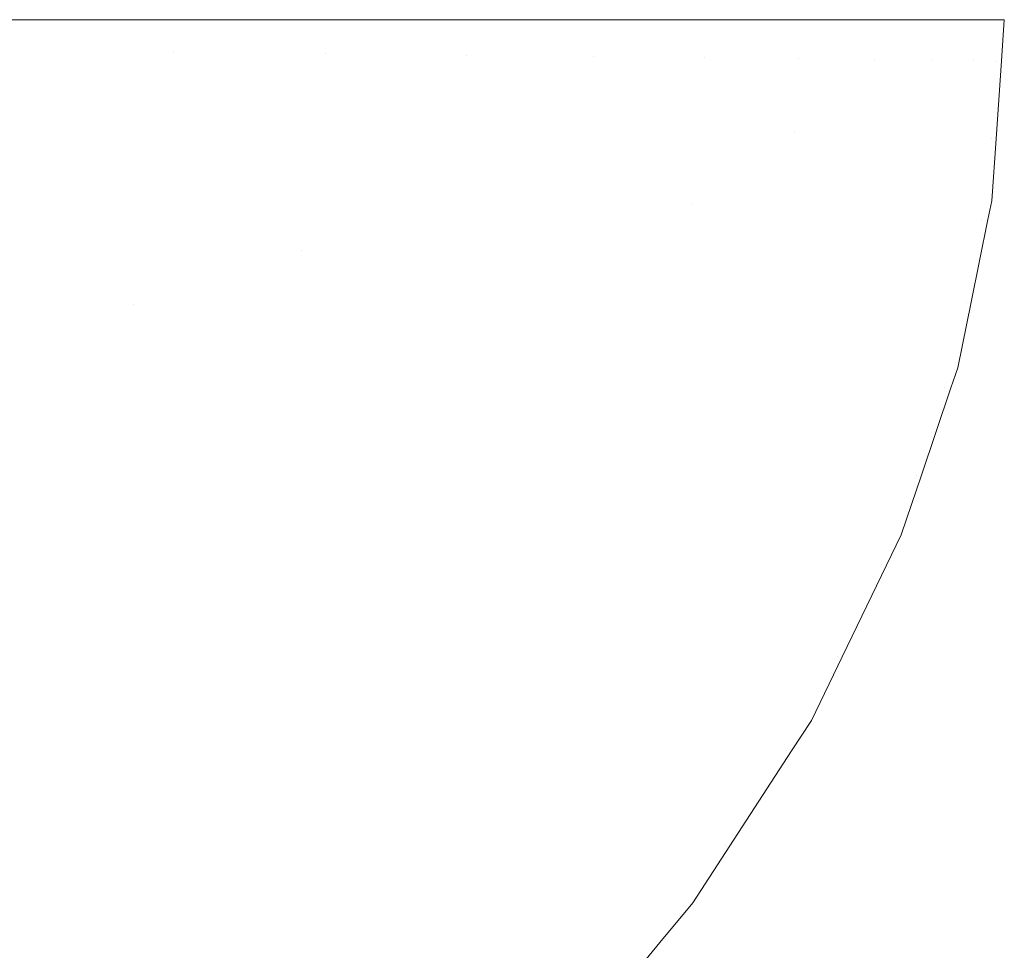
# Model space of a CAD drawing. Header units: centimetres. Extents: x -14.1 to 15.2, y 5.2 to 5.4.
# Tile 12 of 12: x 15.1277 to 15.2177, y 5.3151 to 5.4001. Entities that reach past the tile are written whole.
import ezdxf

# ---------------------------------------------------------------- set-up
doc = ezdxf.new("R2010")
doc.units = ezdxf.units.CM
doc.header["$LTSCALE"] = 2.54
doc.layers.add('Lucido design-1', color=7, linetype='Continuous')

# ---------------------------------------------------------------- blocks, each defined once
blk = doc.blocks.new('Gruppo-1')
at = {"color": 7, "linetype": 'Continuous', "lineweight": 9}
for points, invisible_edges in [([(15.141787, 5.39716, -2680.73249), (15.12706, 5.397327, -2680.727361), (15.127037, 5.400089, -2680.727555)], 11), ([(15.127037, 5.400089, -2680.727555), (15.141793, 5.400089, -2680.732607), (15.141787, 5.39716, -2680.73249)], 10), ([(15.141787, 5.39716, -2716.83249), (15.12706, 5.397327, -2716.827361), (15.127037, 5.400089, -2716.827555)], 11), ([(15.127037, 5.400089, -2716.827555), (15.141793, 5.400089, -2716.832607), (15.141787, 5.39716, -2716.83249)], 10), ([(15.155705, 5.397003, -2680.738554), (15.141787, 5.39716, -2680.73249), (15.144215, 5.400089, -2680.733436)], 11), ([(15.141787, 5.39716, -2680.73249), (15.141793, 5.400089, -2680.732607), (15.144215, 5.400089, -2680.733436)], 9), ([(15.155705, 5.397003, -2716.838554), (15.141787, 5.39716, -2716.83249), (15.144215, 5.400089, -2716.833436)], 11), ([(15.141787, 5.39716, -2716.83249), (15.141793, 5.400089, -2716.832607), (15.144215, 5.400089, -2716.833436)], 9), ([(15.144215, 5.400089, -2680.733436), (15.155627, 5.400089, -2680.738823), (15.155705, 5.397003, -2680.738554)], 10), ([(15.144215, 5.400089, -2716.833436), (15.155627, 5.400089, -2716.838823), (15.155705, 5.397003, -2716.838554)], 10), ([(15.155705, 5.397003, -2680.738554), (15.155627, 5.400089, -2680.738823), (15.163398, 5.400089, -2680.742492)], 9), ([(15.155705, 5.397003, -2716.838554), (15.155627, 5.400089, -2716.838823), (15.163398, 5.400089, -2716.842492)], 9), ([(15.163398, 5.400089, -2680.742492), (15.168572, 5.396858, -2680.745478), (15.155705, 5.397003, -2680.738554)], 11), ([(15.163398, 5.400089, -2716.842492), (15.168572, 5.396858, -2716.845478), (15.155705, 5.397003, -2716.838554)], 11), ([(15.163398, 5.400089, -2680.742492), (15.16849, 5.400089, -2680.745689), (15.168572, 5.396858, -2680.745478)], 10), ([(15.163398, 5.400089, -2716.842492), (15.16849, 5.400089, -2716.845689), (15.168572, 5.396858, -2716.845478)], 10), ([(15.168572, 5.396858, -2680.745478), (15.16849, 5.400089, -2680.745689), (15.179207, 5.400089, -2680.752418)], 9), ([(15.168572, 5.396858, -2716.845478), (15.16849, 5.400089, -2716.845689), (15.179207, 5.400089, -2716.852418)], 9), ([(15.179207, 5.400089, -2680.752418), (15.180171, 5.396727, -2680.753159), (15.168572, 5.396858, -2680.745478)], 11), ([(15.179207, 5.400089, -2716.852418), (15.180171, 5.396727, -2716.853159), (15.168572, 5.396858, -2716.845478)], 11), ([(15.179207, 5.400089, -2680.752418), (15.180174, 5.400089, -2680.75322), (15.180171, 5.396727, -2680.753159)], 10), ([(15.179207, 5.400089, -2716.852418), (15.180174, 5.400089, -2716.85322), (15.180171, 5.396727, -2716.853159)], 10), ([(15.19033, 5.396612, -2680.761468), (15.180171, 5.396727, -2680.753159), (15.180174, 5.400089, -2680.75322)], 11), ([(15.19033, 5.396612, -2716.861468), (15.180171, 5.396727, -2716.853159), (15.180174, 5.400089, -2716.85322)], 11), ([(15.180174, 5.400089, -2680.75322), (15.190276, 5.400089, -2680.761599), (15.19033, 5.396612, -2680.761468)], 10), ([(15.180174, 5.400089, -2716.85322), (15.190276, 5.400089, -2716.861599), (15.19033, 5.396612, -2716.861468)], 10), ([(15.19033, 5.396612, -2680.761468), (15.190276, 5.400089, -2680.761599), (15.19245, 5.400089, -2680.763402)], 9), ([(15.19033, 5.396612, -2716.861468), (15.190276, 5.400089, -2716.861599), (15.19245, 5.400089, -2716.863402)], 9), ([(15.198921, 5.396515, -2680.77026), (15.19033, 5.396612, -2680.761468), (15.19245, 5.400089, -2680.763402)], 11), ([(15.198921, 5.396515, -2716.87026), (15.19033, 5.396612, -2716.861468), (15.19245, 5.400089, -2716.863402)], 11), ([(15.19245, 5.400089, -2680.763402), (15.198768, 5.400089, -2680.770448), (15.198921, 5.396515, -2680.77026)], 10), ([(15.19245, 5.400089, -2716.863402), (15.198768, 5.400089, -2716.870448), (15.198921, 5.396515, -2716.87026)], 10), ([(15.198921, 5.396515, -2680.77026), (15.198768, 5.400089, -2680.770448), (15.202669, 5.400089, -2680.774798)], 9), ([(15.198921, 5.396515, -2716.87026), (15.198768, 5.400089, -2716.870448), (15.202669, 5.400089, -2716.874798)], 9), ([(15.202669, 5.400089, -2680.774798), (15.205873, 5.396436, -2680.77938), (15.198921, 5.396515, -2680.77026)], 11), ([(15.202669, 5.400089, -2716.874798), (15.205873, 5.396436, -2716.87938), (15.198921, 5.396515, -2716.87026)], 11), ([(15.202669, 5.400089, -2680.774798), (15.205702, 5.400089, -2680.779527), (15.205873, 5.396436, -2680.77938)], 10), ([(15.202669, 5.400089, -2716.874798), (15.205702, 5.400089, -2716.879527), (15.205873, 5.396436, -2716.87938)], 10), ([(15.205873, 5.396436, -2680.77938), (15.205702, 5.400089, -2680.779527), (15.209994, 5.400089, -2680.78622)], 9), ([(15.205873, 5.396436, -2716.87938), (15.205702, 5.400089, -2716.879527), (15.209994, 5.400089, -2716.88622)], 9), ([(15.209994, 5.400089, -2680.78622), (15.211169, 5.396377, -2680.788673), (15.205873, 5.396436, -2680.77938)], 11), ([(15.209994, 5.400089, -2716.88622), (15.211169, 5.396377, -2716.888673), (15.205873, 5.396436, -2716.87938)], 11), ([(15.209994, 5.400089, -2680.78622), (15.211053, 5.400089, -2680.788747), (15.211169, 5.396377, -2680.788673)], 10), ([(15.209994, 5.400089, -2716.88622), (15.211053, 5.400089, -2716.888747), (15.211169, 5.396377, -2716.888673)], 10), ([(15.211169, 5.396377, -2680.788673), (15.211053, 5.400089, -2680.788747), (15.214814, 5.400089, -2680.797723)], 9), ([(15.211169, 5.396377, -2716.888673), (15.211053, 5.400089, -2716.888747), (15.214814, 5.400089, -2716.897723)], 9), ([(15.214814, 5.400089, -2680.797723), (15.214838, 5.396335, -2680.797993), (15.211169, 5.396377, -2680.788673)], 11), ([(15.214814, 5.400089, -2716.897723), (15.214838, 5.396335, -2716.897993), (15.211169, 5.396377, -2716.888673)], 11), ([(15.214814, 5.400089, -2680.797723), (15.214873, 5.400089, -2680.797998), (15.214838, 5.396335, -2680.797993)], 10), ([(15.214814, 5.400089, -2716.897723), (15.214873, 5.400089, -2716.897998), (15.214838, 5.396335, -2716.897993)], 10), ([(15.216957, 5.396311, -2680.807204), (15.214838, 5.396335, -2680.797993), (15.214873, 5.400089, -2680.797998)], 11), ([(15.216957, 5.396311, -2716.907204), (15.214838, 5.396335, -2716.897993), (15.214873, 5.400089, -2716.897998)], 11), ([(15.214873, 5.400089, -2680.797998), (15.216872, 5.400089, -2680.807235), (15.216957, 5.396311, -2680.807204)], 10), ([(15.214873, 5.400089, -2716.897998), (15.216872, 5.400089, -2716.907235), (15.216957, 5.396311, -2716.907204)], 10), ([(15.216957, 5.396311, -2680.807204), (15.216872, 5.400089, -2680.807235), (15.217271, 5.400089, -2680.80908)], 9), ([(15.216957, 5.396311, -2716.907204), (15.216872, 5.400089, -2716.907235), (15.217271, 5.400089, -2716.90908)], 9), ([(15.217433, 5.396318, -2680.816189), (15.216957, 5.396311, -2680.807204), (15.217271, 5.400089, -2680.80908)], 11), ([(15.217433, 5.396318, -2716.916189), (15.216957, 5.396311, -2716.907204), (15.217271, 5.400089, -2716.90908)], 11), ([(15.217271, 5.400089, -2680.80908), (15.217695, 5.400089, -2680.816189), (15.217433, 5.396318, -2680.816189)], 8), ([(15.217271, 5.400089, -2716.90908), (15.217695, 5.400089, -2716.916189), (15.217433, 5.396318, -2716.916189)], 8), ([(15.12706, 5.397327, -2680.727361), (15.141787, 5.39716, -2680.73249), (15.14075, 5.385961, -2680.73249), (15.126082, 5.386764, -2680.727361)], 15), ([(15.12706, 5.397327, -2716.827361), (15.141787, 5.39716, -2716.83249), (15.14075, 5.385961, -2716.83249), (15.126082, 5.386764, -2716.827361)], 15), ([(15.154613, 5.385202, -2680.738554), (15.14075, 5.385961, -2680.73249), (15.141787, 5.39716, -2680.73249), (15.155705, 5.397003, -2680.738554)], 15), ([(15.154613, 5.385202, -2716.838554), (15.14075, 5.385961, -2716.83249), (15.141787, 5.39716, -2716.83249), (15.155705, 5.397003, -2716.838554)], 15), ([(15.155705, 5.397003, -2680.738554), (15.168572, 5.396858, -2680.745478), (15.167428, 5.384501, -2680.745478), (15.154613, 5.385202, -2680.738554)], 15), ([(15.155705, 5.397003, -2716.838554), (15.168572, 5.396858, -2716.845478), (15.167428, 5.384501, -2716.845478), (15.154613, 5.385202, -2716.838554)], 15), ([(15.180171, 5.396727, -2680.753159), (15.178981, 5.383868, -2680.753159), (15.167428, 5.384501, -2680.745478), (15.168572, 5.396858, -2680.745478)], 15), ([(15.180171, 5.396727, -2716.853159), (15.178981, 5.383868, -2716.853159), (15.167428, 5.384501, -2716.845478), (15.168572, 5.396858, -2716.845478)], 15), ([(15.19033, 5.396612, -2680.761468), (15.189099, 5.383315, -2680.761468), (15.178981, 5.383868, -2680.753159), (15.180171, 5.396727, -2680.753159)], 15), ([(15.19033, 5.396612, -2716.861468), (15.189099, 5.383315, -2716.861468), (15.178981, 5.383868, -2716.853159), (15.180171, 5.396727, -2716.853159)], 15), ([(15.189099, 5.383315, -2680.761468), (15.19033, 5.396612, -2680.761468), (15.198507, 5.389791, -2680.77026)], 11), ([(15.189099, 5.383315, -2716.861468), (15.19033, 5.396612, -2716.861468), (15.198507, 5.389791, -2716.87026)], 11), ([(15.19033, 5.396612, -2680.761468), (15.198921, 5.396515, -2680.77026), (15.198507, 5.389791, -2680.77026)], 11), ([(15.19033, 5.396612, -2716.861468), (15.198921, 5.396515, -2716.87026), (15.198507, 5.389791, -2716.87026)], 11), ([(15.198507, 5.389791, -2680.77026), (15.198921, 5.396515, -2680.77026), (15.205873, 5.396436, -2680.77938), (15.20545, 5.389565, -2680.77938)], 15), ([(15.198507, 5.389791, -2716.87026), (15.198921, 5.396515, -2716.87026), (15.205873, 5.396436, -2716.87938), (15.20545, 5.389565, -2716.87938)], 15), ([(15.20545, 5.389565, -2680.77938), (15.205873, 5.396436, -2680.77938), (15.211169, 5.396377, -2680.788673), (15.210738, 5.389392, -2680.788673)], 15), ([(15.20545, 5.389565, -2716.87938), (15.205873, 5.396436, -2716.87938), (15.211169, 5.396377, -2716.888673), (15.210738, 5.389392, -2716.888673)], 15), ([(15.210738, 5.389392, -2680.788673), (15.211169, 5.396377, -2680.788673), (15.214838, 5.396335, -2680.797993), (15.214403, 5.389273, -2680.797993)], 15), ([(15.210738, 5.389392, -2716.888673), (15.211169, 5.396377, -2716.888673), (15.214838, 5.396335, -2716.897993), (15.214403, 5.389273, -2716.897993)], 15), ([(15.214403, 5.389273, -2680.797993), (15.214838, 5.396335, -2680.797993), (15.216957, 5.396311, -2680.807204), (15.216519, 5.389204, -2680.807204)], 15), ([(15.214403, 5.389273, -2716.897993), (15.214838, 5.396335, -2716.897993), (15.216957, 5.396311, -2716.907204), (15.216519, 5.389204, -2716.907204)], 15), ([(15.21694, 5.3892, -2680.816189), (15.216519, 5.389204, -2680.807204), (15.216957, 5.396311, -2680.807204)], 11), ([(15.21694, 5.3892, -2716.916189), (15.216519, 5.389204, -2716.907204), (15.216957, 5.396311, -2716.907204)], 11), ([(15.216957, 5.396311, -2680.807204), (15.217433, 5.396318, -2680.816189), (15.21694, 5.3892, -2680.816189)], 9), ([(15.216957, 5.396311, -2716.907204), (15.217433, 5.396318, -2716.916189), (15.21694, 5.3892, -2716.916189)], 9), ([(15.198507, 5.389791, -2680.77026), (15.197656, 5.382846, -2680.77026), (15.189099, 5.383315, -2680.761468)], 11), ([(15.198507, 5.389791, -2716.87026), (15.197656, 5.382846, -2716.87026), (15.189099, 5.383315, -2716.861468)], 11), ([(15.20545, 5.389565, -2680.77938), (15.204581, 5.382467, -2680.77938), (15.197656, 5.382846, -2680.77026), (15.198507, 5.389791, -2680.77026)], 15), ([(15.20545, 5.389565, -2716.87938), (15.204581, 5.382467, -2716.87938), (15.197656, 5.382846, -2716.87026), (15.198507, 5.389791, -2716.87026)], 15), ([(15.210738, 5.389392, -2680.788673), (15.209855, 5.382179, -2680.788673), (15.204581, 5.382467, -2680.77938), (15.20545, 5.389565, -2680.77938)], 15), ([(15.210738, 5.389392, -2716.888673), (15.209855, 5.382179, -2716.888673), (15.204581, 5.382467, -2716.87938), (15.20545, 5.389565, -2716.87938)], 15), ([(15.214403, 5.389273, -2680.797993), (15.21351, 5.381979, -2680.797993), (15.209855, 5.382179, -2680.788673), (15.210738, 5.389392, -2680.788673)], 15), ([(15.214403, 5.389273, -2716.897993), (15.21351, 5.381979, -2716.897993), (15.209855, 5.382179, -2716.888673), (15.210738, 5.389392, -2716.888673)], 15), ([(15.216519, 5.389204, -2680.807204), (15.21562, 5.381863, -2680.807204), (15.21351, 5.381979, -2680.797993), (15.214403, 5.389273, -2680.797993)], 15), ([(15.216519, 5.389204, -2716.907204), (15.21562, 5.381863, -2716.907204), (15.21351, 5.381979, -2716.897993), (15.214403, 5.389273, -2716.897993)], 15), ([(15.216548, 5.383559, -2680.816189), (15.21562, 5.381863, -2680.807204), (15.216519, 5.389204, -2680.807204)], 11), ([(15.216548, 5.383559, -2716.916189), (15.21562, 5.381863, -2716.907204), (15.216519, 5.389204, -2716.907204)], 11), ([(15.216519, 5.389204, -2680.807204), (15.21694, 5.3892, -2680.816189), (15.216548, 5.383559, -2680.816189)], 9), ([(15.216519, 5.389204, -2716.907204), (15.21694, 5.3892, -2716.916189), (15.216548, 5.383559, -2716.916189)], 9), ([(15.126082, 5.386764, -2680.727361), (15.14075, 5.385961, -2680.73249), (15.138136, 5.374052, -2680.73249), (15.123617, 5.375531, -2680.727361)], 15), ([(15.126082, 5.386764, -2716.827361), (15.14075, 5.385961, -2716.83249), (15.138136, 5.374052, -2716.83249), (15.123617, 5.375531, -2716.827361)], 15), ([(15.138136, 5.374052, -2680.73249), (15.14075, 5.385961, -2680.73249), (15.153463, 5.379019, -2680.738554)], 11), ([(15.138136, 5.374052, -2716.83249), (15.14075, 5.385961, -2716.83249), (15.153463, 5.379019, -2716.838554)], 11), ([(15.14075, 5.385961, -2680.73249), (15.154613, 5.385202, -2680.738554), (15.153463, 5.379019, -2680.738554)], 11), ([(15.14075, 5.385961, -2716.83249), (15.154613, 5.385202, -2716.838554), (15.153463, 5.379019, -2716.838554)], 11), ([(15.153463, 5.379019, -2680.738554), (15.154613, 5.385202, -2680.738554), (15.167428, 5.384501, -2680.745478), (15.166224, 5.378026, -2680.745478)], 15), ([(15.153463, 5.379019, -2716.838554), (15.154613, 5.385202, -2716.838554), (15.167428, 5.384501, -2716.845478), (15.166224, 5.378026, -2716.845478)], 15), ([(15.166224, 5.378026, -2680.745478), (15.167428, 5.384501, -2680.745478), (15.178981, 5.383868, -2680.753159), (15.177729, 5.377131, -2680.753159)], 15), ([(15.166224, 5.378026, -2716.845478), (15.167428, 5.384501, -2716.845478), (15.178981, 5.383868, -2716.853159), (15.177729, 5.377131, -2716.853159)], 15), ([(15.177729, 5.377131, -2680.753159), (15.178981, 5.383868, -2680.753159), (15.189099, 5.383315, -2680.761468), (15.187803, 5.376347, -2680.761468)], 15), ([(15.177729, 5.377131, -2716.853159), (15.178981, 5.383868, -2716.853159), (15.189099, 5.383315, -2716.861468), (15.187803, 5.376347, -2716.861468)], 15), ([(15.216548, 5.383559, -2680.816189), (15.216199, 5.381846, -2680.816189), (15.21562, 5.381863, -2680.807204)], 10), ([(15.216548, 5.383559, -2716.916189), (15.216199, 5.381846, -2716.916189), (15.21562, 5.381863, -2716.907204)], 10), ([(15.187803, 5.376347, -2680.761468), (15.189099, 5.383315, -2680.761468), (15.197656, 5.382846, -2680.77026), (15.196324, 5.375685, -2680.77026)], 15), ([(15.187803, 5.376347, -2716.861468), (15.189099, 5.383315, -2716.861468), (15.197656, 5.382846, -2716.87026), (15.196324, 5.375685, -2716.87026)], 15), ([(15.196324, 5.375685, -2680.77026), (15.197656, 5.382846, -2680.77026), (15.204581, 5.382467, -2680.77938), (15.20322, 5.375148, -2680.77938)], 15), ([(15.196324, 5.375685, -2716.87026), (15.197656, 5.382846, -2716.87026), (15.204581, 5.382467, -2716.87938), (15.20322, 5.375148, -2716.87938)], 15), ([(15.20322, 5.375148, -2680.77938), (15.204581, 5.382467, -2680.77938), (15.209855, 5.382179, -2680.788673), (15.208471, 5.37474, -2680.788673)], 15), ([(15.20322, 5.375148, -2716.87938), (15.204581, 5.382467, -2716.87938), (15.209855, 5.382179, -2716.888673), (15.208471, 5.37474, -2716.888673)], 15), ([(15.208471, 5.37474, -2680.788673), (15.209855, 5.382179, -2680.788673), (15.21351, 5.381979, -2680.797993), (15.212111, 5.374457, -2680.797993)], 15), ([(15.208471, 5.37474, -2716.888673), (15.209855, 5.382179, -2716.888673), (15.21351, 5.381979, -2716.897993), (15.212111, 5.374457, -2716.897993)], 15), ([(15.212111, 5.374457, -2680.797993), (15.21351, 5.381979, -2680.797993), (15.21562, 5.381863, -2680.807204), (15.214213, 5.374293, -2680.807204)], 15), ([(15.212111, 5.374457, -2716.897993), (15.21351, 5.381979, -2716.897993), (15.21562, 5.381863, -2716.907204), (15.214213, 5.374293, -2716.907204)], 15), ([(15.214657, 5.374287, -2680.816189), (15.214213, 5.374293, -2680.807204), (15.21562, 5.381863, -2680.807204)], 11), ([(15.214657, 5.374287, -2716.916189), (15.214213, 5.374293, -2716.907204), (15.21562, 5.381863, -2716.907204)], 11), ([(15.21562, 5.381863, -2680.807204), (15.216199, 5.381846, -2680.816189), (15.214657, 5.374287, -2680.816189)], 9), ([(15.21562, 5.381863, -2716.907204), (15.216199, 5.381846, -2716.916189), (15.214657, 5.374287, -2716.916189)], 9), ([(15.153463, 5.379019, -2680.738554), (15.151859, 5.372654, -2680.738554), (15.138136, 5.374052, -2680.73249)], 11), ([(15.153463, 5.379019, -2716.838554), (15.151859, 5.372654, -2716.838554), (15.138136, 5.374052, -2716.83249)], 11), ([(15.166224, 5.378026, -2680.745478), (15.164544, 5.371361, -2680.745478), (15.151859, 5.372654, -2680.738554), (15.153463, 5.379019, -2680.738554)], 15), ([(15.166224, 5.378026, -2716.845478), (15.164544, 5.371361, -2716.845478), (15.151859, 5.372654, -2716.838554), (15.153463, 5.379019, -2716.838554)], 15), ([(15.177729, 5.377131, -2680.753159), (15.17598, 5.370196, -2680.753159), (15.164544, 5.371361, -2680.745478), (15.166224, 5.378026, -2680.745478)], 15), ([(15.177729, 5.377131, -2716.853159), (15.17598, 5.370196, -2716.853159), (15.164544, 5.371361, -2716.845478), (15.166224, 5.378026, -2716.845478)], 15), ([(15.187803, 5.376347, -2680.761468), (15.185995, 5.369175, -2680.761468), (15.17598, 5.370196, -2680.753159), (15.177729, 5.377131, -2680.753159)], 15), ([(15.187803, 5.376347, -2716.861468), (15.185995, 5.369175, -2716.861468), (15.17598, 5.370196, -2716.853159), (15.177729, 5.377131, -2716.853159)], 15), ([(15.196324, 5.375685, -2680.77026), (15.194466, 5.368312, -2680.77026), (15.185995, 5.369175, -2680.761468), (15.187803, 5.376347, -2680.761468)], 15), ([(15.196324, 5.375685, -2716.87026), (15.194466, 5.368312, -2716.87026), (15.185995, 5.369175, -2716.861468), (15.187803, 5.376347, -2716.861468)], 15), ([(15.121736, 5.369678, -2680.727361), (15.123617, 5.375531, -2680.727361), (15.138136, 5.374052, -2680.73249), (15.136142, 5.367846, -2680.73249)], 15), ([(15.121736, 5.369678, -2716.827361), (15.123617, 5.375531, -2716.827361), (15.138136, 5.374052, -2716.83249), (15.136142, 5.367846, -2716.83249)], 15), ([(15.20322, 5.375148, -2680.77938), (15.20132, 5.367614, -2680.77938), (15.194466, 5.368312, -2680.77026), (15.196324, 5.375685, -2680.77026)], 15), ([(15.20322, 5.375148, -2716.87938), (15.20132, 5.367614, -2716.87938), (15.194466, 5.368312, -2716.87026), (15.196324, 5.375685, -2716.87026)], 15), ([(15.208471, 5.37474, -2680.788673), (15.206541, 5.367082, -2680.788673), (15.20132, 5.367614, -2680.77938), (15.20322, 5.375148, -2680.77938)], 15), ([(15.208471, 5.37474, -2716.888673), (15.206541, 5.367082, -2716.888673), (15.20132, 5.367614, -2716.87938), (15.20322, 5.375148, -2716.87938)], 15), ([(15.212111, 5.374457, -2680.797993), (15.210159, 5.366713, -2680.797993), (15.206541, 5.367082, -2680.788673), (15.208471, 5.37474, -2680.788673)], 15), ([(15.212111, 5.374457, -2716.897993), (15.210159, 5.366713, -2716.897993), (15.206541, 5.367082, -2716.888673), (15.208471, 5.37474, -2716.888673)], 15), ([(15.214213, 5.374293, -2680.807204), (15.212248, 5.3665, -2680.807204), (15.210159, 5.366713, -2680.797993), (15.212111, 5.374457, -2680.797993)], 15), ([(15.214213, 5.374293, -2716.907204), (15.212248, 5.3665, -2716.907204), (15.210159, 5.366713, -2716.897993), (15.212111, 5.374457, -2716.897993)], 15), ([(15.136142, 5.367846, -2680.73249), (15.138136, 5.374052, -2680.73249), (15.151859, 5.372654, -2680.738554), (15.149757, 5.366114, -2680.738554)], 15), ([(15.136142, 5.367846, -2716.83249), (15.138136, 5.374052, -2716.83249), (15.151859, 5.372654, -2716.838554), (15.149757, 5.366114, -2716.838554)], 15), ([(15.213434, 5.368296, -2680.816189), (15.212248, 5.3665, -2680.807204), (15.214213, 5.374293, -2680.807204)], 11), ([(15.213434, 5.368296, -2716.916189), (15.212248, 5.3665, -2716.907204), (15.214213, 5.374293, -2716.907204)], 11), ([(15.214213, 5.374293, -2680.807204), (15.214657, 5.374287, -2680.816189), (15.213434, 5.368296, -2680.816189)], 9), ([(15.214213, 5.374293, -2716.907204), (15.214657, 5.374287, -2716.916189), (15.213434, 5.368296, -2716.916189)], 9), ([(15.149757, 5.366114, -2680.738554), (15.151859, 5.372654, -2680.738554), (15.164544, 5.371361, -2680.745478), (15.162343, 5.364513, -2680.745478)], 15), ([(15.149757, 5.366114, -2716.838554), (15.151859, 5.372654, -2716.838554), (15.164544, 5.371361, -2716.845478), (15.162343, 5.364513, -2716.845478)], 15), ([(15.162343, 5.364513, -2680.745478), (15.164544, 5.371361, -2680.745478), (15.17598, 5.370196, -2680.753159), (15.17369, 5.36307, -2680.753159)], 15), ([(15.162343, 5.364513, -2716.845478), (15.164544, 5.371361, -2716.845478), (15.17598, 5.370196, -2716.853159), (15.17369, 5.36307, -2716.853159)], 15), ([(15.17369, 5.36307, -2680.753159), (15.17598, 5.370196, -2680.753159), (15.185995, 5.369175, -2680.761468), (15.183627, 5.361807, -2680.761468)], 15), ([(15.17369, 5.36307, -2716.853159), (15.17598, 5.370196, -2716.853159), (15.185995, 5.369175, -2716.861468), (15.183627, 5.361807, -2716.861468)], 15), ([(15.136142, 5.367846, -2680.73249), (15.133635, 5.361484, -2680.73249), (15.119371, 5.363678, -2680.727361), (15.121736, 5.369678, -2680.727361)], 15), ([(15.136142, 5.367846, -2716.83249), (15.133635, 5.361484, -2716.83249), (15.119371, 5.363678, -2716.827361), (15.121736, 5.369678, -2716.827361)], 15), ([(15.183627, 5.361807, -2680.761468), (15.185995, 5.369175, -2680.761468), (15.194466, 5.368312, -2680.77026), (15.192032, 5.360738, -2680.77026)], 15), ([(15.183627, 5.361807, -2716.861468), (15.185995, 5.369175, -2716.861468), (15.194466, 5.368312, -2716.87026), (15.192032, 5.360738, -2716.87026)], 15), ([(15.192032, 5.360738, -2680.77026), (15.194466, 5.368312, -2680.77026), (15.20132, 5.367614, -2680.77938), (15.198833, 5.359873, -2680.77938)], 15), ([(15.192032, 5.360738, -2716.87026), (15.194466, 5.368312, -2716.87026), (15.20132, 5.367614, -2716.87938), (15.198833, 5.359873, -2716.87938)], 15), ([(15.213434, 5.368296, -2680.816189), (15.212817, 5.366466, -2680.816189), (15.212248, 5.3665, -2680.807204)], 10), ([(15.213434, 5.368296, -2716.916189), (15.212817, 5.366466, -2716.916189), (15.212248, 5.3665, -2716.907204)], 10), ([(15.149757, 5.366114, -2680.738554), (15.147115, 5.359411, -2680.738554), (15.133635, 5.361484, -2680.73249), (15.136142, 5.367846, -2680.73249)], 15), ([(15.149757, 5.366114, -2716.838554), (15.147115, 5.359411, -2716.838554), (15.133635, 5.361484, -2716.83249), (15.136142, 5.367846, -2716.83249)], 15), ([(15.198833, 5.359873, -2680.77938), (15.20132, 5.367614, -2680.77938), (15.206541, 5.367082, -2680.788673), (15.204013, 5.359214, -2680.788673)], 15), ([(15.198833, 5.359873, -2716.87938), (15.20132, 5.367614, -2716.87938), (15.206541, 5.367082, -2716.888673), (15.204013, 5.359214, -2716.888673)], 15), ([(15.204013, 5.359214, -2680.788673), (15.206541, 5.367082, -2680.788673), (15.210159, 5.366713, -2680.797993), (15.207602, 5.358758, -2680.797993)], 15), ([(15.204013, 5.359214, -2716.888673), (15.206541, 5.367082, -2716.888673), (15.210159, 5.366713, -2716.897993), (15.207602, 5.358758, -2716.897993)], 15), ([(15.207602, 5.358758, -2680.797993), (15.210159, 5.366713, -2680.797993), (15.212248, 5.3665, -2680.807204), (15.209675, 5.358494, -2680.807204)], 15), ([(15.207602, 5.358758, -2716.897993), (15.210159, 5.366713, -2716.897993), (15.212248, 5.3665, -2716.907204), (15.209675, 5.358494, -2716.907204)], 15), ([(15.210125, 5.358481, -2680.816189), (15.209675, 5.358494, -2680.807204), (15.212248, 5.3665, -2680.807204)], 11), ([(15.210125, 5.358481, -2716.916189), (15.209675, 5.358494, -2716.907204), (15.212248, 5.3665, -2716.907204)], 11), ([(15.212248, 5.3665, -2680.807204), (15.212817, 5.366466, -2680.816189), (15.210125, 5.358481, -2680.816189)], 9), ([(15.212248, 5.3665, -2716.907204), (15.212817, 5.366466, -2716.916189), (15.210125, 5.358481, -2716.916189)], 9), ([(15.162343, 5.364513, -2680.745478), (15.159577, 5.357494, -2680.745478), (15.147115, 5.359411, -2680.738554), (15.149757, 5.366114, -2680.738554)], 15), ([(15.162343, 5.364513, -2716.845478), (15.159577, 5.357494, -2716.845478), (15.147115, 5.359411, -2716.838554), (15.149757, 5.366114, -2716.838554)], 15), ([(15.116482, 5.357543, -2680.727361), (15.119371, 5.363678, -2680.727361), (15.133635, 5.361484, -2680.73249), (15.130571, 5.35498, -2680.73249)], 15), ([(15.116482, 5.357543, -2716.827361), (15.119371, 5.363678, -2716.827361), (15.133635, 5.361484, -2716.83249), (15.130571, 5.35498, -2716.83249)], 15), ([(15.17369, 5.36307, -2680.753159), (15.170811, 5.355767, -2680.753159), (15.159577, 5.357494, -2680.745478), (15.162343, 5.364513, -2680.745478)], 15), ([(15.17369, 5.36307, -2716.853159), (15.170811, 5.355767, -2716.853159), (15.159577, 5.357494, -2716.845478), (15.162343, 5.364513, -2716.845478)], 15), ([(15.183627, 5.361807, -2680.761468), (15.18065, 5.354253, -2680.761468), (15.170811, 5.355767, -2680.753159), (15.17369, 5.36307, -2680.753159)], 15), ([(15.183627, 5.361807, -2716.861468), (15.18065, 5.354253, -2716.861468), (15.170811, 5.355767, -2716.853159), (15.17369, 5.36307, -2716.853159)], 15), ([(15.130571, 5.35498, -2680.73249), (15.133635, 5.361484, -2680.73249), (15.147115, 5.359411, -2680.738554), (15.143887, 5.352557, -2680.738554)], 15), ([(15.130571, 5.35498, -2716.83249), (15.133635, 5.361484, -2716.83249), (15.147115, 5.359411, -2716.838554), (15.143887, 5.352557, -2716.838554)], 15), ([(15.192032, 5.360738, -2680.77026), (15.188971, 5.352974, -2680.77026), (15.18065, 5.354253, -2680.761468), (15.183627, 5.361807, -2680.761468)], 15), ([(15.192032, 5.360738, -2716.87026), (15.188971, 5.352974, -2716.87026), (15.18065, 5.354253, -2716.861468), (15.183627, 5.361807, -2716.861468)], 15), ([(15.198833, 5.359873, -2680.77938), (15.195705, 5.351938, -2680.77938), (15.188971, 5.352974, -2680.77026), (15.192032, 5.360738, -2680.77026)], 15), ([(15.198833, 5.359873, -2716.87938), (15.195705, 5.351938, -2716.87938), (15.188971, 5.352974, -2716.87026), (15.192032, 5.360738, -2716.87026)], 15), ([(15.143887, 5.352557, -2680.738554), (15.147115, 5.359411, -2680.738554), (15.159577, 5.357494, -2680.745478), (15.156197, 5.350318, -2680.745478)], 15), ([(15.143887, 5.352557, -2716.838554), (15.147115, 5.359411, -2716.838554), (15.159577, 5.357494, -2716.845478), (15.156197, 5.350318, -2716.845478)], 15), ([(15.204013, 5.359214, -2680.788673), (15.200834, 5.351149, -2680.788673), (15.195705, 5.351938, -2680.77938), (15.198833, 5.359873, -2680.77938)], 15), ([(15.204013, 5.359214, -2716.888673), (15.200834, 5.351149, -2716.888673), (15.195705, 5.351938, -2716.87938), (15.198833, 5.359873, -2716.87938)], 15), ([(15.207602, 5.358758, -2680.797993), (15.204388, 5.350603, -2680.797993), (15.200834, 5.351149, -2680.788673), (15.204013, 5.359214, -2680.788673)], 15), ([(15.207602, 5.358758, -2716.897993), (15.204388, 5.350603, -2716.897993), (15.200834, 5.351149, -2716.888673), (15.204013, 5.359214, -2716.888673)], 15), ([(15.209675, 5.358494, -2680.807204), (15.20644, 5.350287, -2680.807204), (15.204388, 5.350603, -2680.797993), (15.207602, 5.358758, -2680.797993)], 15), ([(15.209675, 5.358494, -2716.907204), (15.20644, 5.350287, -2716.907204), (15.204388, 5.350603, -2716.897993), (15.207602, 5.358758, -2716.897993)], 15), ([(15.208286, 5.353027, -2680.816189), (15.20644, 5.350287, -2680.807204), (15.209675, 5.358494, -2680.807204)], 11), ([(15.208286, 5.353027, -2716.916189), (15.20644, 5.350287, -2716.907204), (15.209675, 5.358494, -2716.907204)], 11), ([(15.209675, 5.358494, -2680.807204), (15.210125, 5.358481, -2680.816189), (15.208286, 5.353027, -2680.816189)], 9), ([(15.209675, 5.358494, -2716.907204), (15.210125, 5.358481, -2716.916189), (15.208286, 5.353027, -2716.916189)], 9), ([(15.130571, 5.35498, -2680.73249), (15.126909, 5.348348, -2680.73249), (15.113028, 5.351288, -2680.727361), (15.116482, 5.357543, -2680.727361)], 15), ([(15.130571, 5.35498, -2716.83249), (15.126909, 5.348348, -2716.83249), (15.113028, 5.351288, -2716.827361), (15.116482, 5.357543, -2716.827361)], 15), ([(15.156197, 5.350318, -2680.745478), (15.159577, 5.357494, -2680.745478), (15.170811, 5.355767, -2680.753159), (15.167295, 5.348299, -2680.753159)], 15), ([(15.156197, 5.350318, -2716.845478), (15.159577, 5.357494, -2716.845478), (15.170811, 5.355767, -2716.853159), (15.167295, 5.348299, -2716.853159)], 15), ([(15.167295, 5.348299, -2680.753159), (15.170811, 5.355767, -2680.753159), (15.18065, 5.354253, -2680.761468), (15.177013, 5.346531, -2680.761468)], 15), ([(15.167295, 5.348299, -2716.853159), (15.170811, 5.355767, -2716.853159), (15.18065, 5.354253, -2716.861468), (15.177013, 5.346531, -2716.861468)], 15), ([(15.143887, 5.352557, -2680.738554), (15.140029, 5.34557, -2680.738554), (15.126909, 5.348348, -2680.73249), (15.130571, 5.35498, -2680.73249)], 15), ([(15.143887, 5.352557, -2716.838554), (15.140029, 5.34557, -2716.838554), (15.126909, 5.348348, -2716.83249), (15.130571, 5.35498, -2716.83249)], 15), ([(15.177013, 5.346531, -2680.761468), (15.18065, 5.354253, -2680.761468), (15.188971, 5.352974, -2680.77026), (15.185233, 5.345036, -2680.77026)], 15), ([(15.177013, 5.346531, -2716.861468), (15.18065, 5.354253, -2716.861468), (15.188971, 5.352974, -2716.87026), (15.185233, 5.345036, -2716.87026)], 15), ([(15.185233, 5.345036, -2680.77026), (15.188971, 5.352974, -2680.77026), (15.195705, 5.351938, -2680.77938), (15.191885, 5.343825, -2680.77938)], 15), ([(15.185233, 5.345036, -2716.87026), (15.188971, 5.352974, -2716.87026), (15.195705, 5.351938, -2716.87938), (15.191885, 5.343825, -2716.87938)], 15), ([(15.208286, 5.353027, -2680.816189), (15.206945, 5.35026, -2680.816189), (15.20644, 5.350287, -2680.807204)], 10), ([(15.208286, 5.353027, -2716.916189), (15.206945, 5.35026, -2716.916189), (15.20644, 5.350287, -2716.907204)], 10), ([(15.156197, 5.350318, -2680.745478), (15.152156, 5.343001, -2680.745478), (15.140029, 5.34557, -2680.738554), (15.143887, 5.352557, -2680.738554)], 15), ([(15.156197, 5.350318, -2716.845478), (15.152156, 5.343001, -2716.845478), (15.140029, 5.34557, -2716.838554), (15.143887, 5.352557, -2716.838554)], 15), ([(15.191885, 5.343825, -2680.77938), (15.195705, 5.351938, -2680.77938), (15.200834, 5.351149, -2680.788673), (15.196951, 5.342904, -2680.788673)], 15), ([(15.191885, 5.343825, -2716.87938), (15.195705, 5.351938, -2716.87938), (15.200834, 5.351149, -2716.888673), (15.196951, 5.342904, -2716.888673)], 15), ([(15.196951, 5.342904, -2680.788673), (15.200834, 5.351149, -2680.788673), (15.204388, 5.350603, -2680.797993), (15.200462, 5.342265, -2680.797993)], 15), ([(15.196951, 5.342904, -2716.888673), (15.200834, 5.351149, -2716.888673), (15.204388, 5.350603, -2716.897993), (15.200462, 5.342265, -2716.897993)], 15), ([(15.167295, 5.348299, -2680.753159), (15.16309, 5.340686, -2680.753159), (15.152156, 5.343001, -2680.745478), (15.156197, 5.350318, -2680.745478)], 15), ([(15.167295, 5.348299, -2716.853159), (15.16309, 5.340686, -2716.853159), (15.152156, 5.343001, -2716.845478), (15.156197, 5.350318, -2716.845478)], 15), ([(15.200462, 5.342265, -2680.797993), (15.204388, 5.350603, -2680.797993), (15.20644, 5.350287, -2680.807204), (15.202489, 5.341896, -2680.807204)], 15), ([(15.200462, 5.342265, -2716.897993), (15.204388, 5.350603, -2716.897993), (15.20644, 5.350287, -2716.907204), (15.202489, 5.341896, -2716.907204)], 15), ([(15.202891, 5.341898, -2680.816189), (15.202489, 5.341896, -2680.807204), (15.20644, 5.350287, -2680.807204)], 11), ([(15.202891, 5.341898, -2716.916189), (15.202489, 5.341896, -2716.907204), (15.20644, 5.350287, -2716.907204)], 11), ([(15.20644, 5.350287, -2680.807204), (15.206945, 5.35026, -2680.816189), (15.202891, 5.341898, -2680.816189)], 9), ([(15.20644, 5.350287, -2716.907204), (15.206945, 5.35026, -2716.916189), (15.202891, 5.341898, -2716.916189)], 9), ([(15.122604, 5.34161, -2680.73249), (15.126909, 5.348348, -2680.73249), (15.140029, 5.34557, -2680.738554), (15.135492, 5.338469, -2680.738554)], 15), ([(15.122604, 5.34161, -2716.83249), (15.126909, 5.348348, -2716.83249), (15.140029, 5.34557, -2716.838554), (15.135492, 5.338469, -2716.838554)], 15), ([(15.177013, 5.346531, -2680.761468), (15.172665, 5.338658, -2680.761468), (15.16309, 5.340686, -2680.753159), (15.167295, 5.348299, -2680.753159)], 15), ([(15.177013, 5.346531, -2716.861468), (15.172665, 5.338658, -2716.861468), (15.16309, 5.340686, -2716.853159), (15.167295, 5.348299, -2716.853159)], 15), ([(15.185233, 5.345036, -2680.77026), (15.180764, 5.336942, -2680.77026), (15.172665, 5.338658, -2680.761468), (15.177013, 5.346531, -2680.761468)], 15), ([(15.185233, 5.345036, -2716.87026), (15.180764, 5.336942, -2716.87026), (15.172665, 5.338658, -2716.861468), (15.177013, 5.346531, -2716.861468)], 15), ([(15.135492, 5.338469, -2680.738554), (15.140029, 5.34557, -2680.738554), (15.152156, 5.343001, -2680.745478), (15.147406, 5.335566, -2680.745478)], 15), ([(15.135492, 5.338469, -2716.838554), (15.140029, 5.34557, -2716.838554), (15.152156, 5.343001, -2716.845478), (15.147406, 5.335566, -2716.845478)], 15), ([(15.191885, 5.343825, -2680.77938), (15.187317, 5.335555, -2680.77938), (15.180764, 5.336942, -2680.77026), (15.185233, 5.345036, -2680.77026)], 15), ([(15.191885, 5.343825, -2716.87938), (15.187317, 5.335555, -2716.87938), (15.180764, 5.336942, -2716.87026), (15.185233, 5.345036, -2716.87026)], 15), ([(15.147406, 5.335566, -2680.745478), (15.152156, 5.343001, -2680.745478), (15.16309, 5.340686, -2680.753159), (15.158147, 5.332949, -2680.753159)], 15), ([(15.147406, 5.335566, -2716.845478), (15.152156, 5.343001, -2716.845478), (15.16309, 5.340686, -2716.853159), (15.158147, 5.332949, -2716.853159)], 15), ([(15.196951, 5.342904, -2680.788673), (15.192308, 5.334497, -2680.788673), (15.187317, 5.335555, -2680.77938), (15.191885, 5.343825, -2680.77938)], 15), ([(15.196951, 5.342904, -2716.888673), (15.192308, 5.334497, -2716.888673), (15.187317, 5.335555, -2716.87938), (15.191885, 5.343825, -2716.87938)], 15), ([(15.200462, 5.342265, -2680.797993), (15.195767, 5.333765, -2680.797993), (15.192308, 5.334497, -2680.788673), (15.196951, 5.342904, -2680.788673)], 15), ([(15.200462, 5.342265, -2716.897993), (15.195767, 5.333765, -2716.897993), (15.192308, 5.334497, -2716.888673), (15.196951, 5.342904, -2716.888673)], 15), ([(15.202489, 5.341896, -2680.807204), (15.197764, 5.333342, -2680.807204), (15.195767, 5.333765, -2680.797993), (15.200462, 5.342265, -2680.797993)], 15), ([(15.202489, 5.341896, -2716.907204), (15.197764, 5.333342, -2716.907204), (15.195767, 5.333765, -2716.897993), (15.200462, 5.342265, -2716.897993)], 15), ([(15.135492, 5.338469, -2680.738554), (15.130233, 5.33128, -2680.738554), (15.117613, 5.334786, -2680.73249), (15.122604, 5.34161, -2680.73249)], 15), ([(15.135492, 5.338469, -2716.838554), (15.130233, 5.33128, -2716.838554), (15.117613, 5.334786, -2716.83249), (15.122604, 5.34161, -2716.83249)], 15), ([(15.200076, 5.336091, -2680.816189), (15.197764, 5.333342, -2680.807204), (15.202489, 5.341896, -2680.807204)], 11), ([(15.200076, 5.336091, -2716.916189), (15.197764, 5.333342, -2716.907204), (15.202489, 5.341896, -2716.907204)], 11), ([(15.202489, 5.341896, -2680.807204), (15.202891, 5.341898, -2680.816189), (15.200076, 5.336091, -2680.816189)], 9), ([(15.202489, 5.341896, -2716.907204), (15.202891, 5.341898, -2716.916189), (15.200076, 5.336091, -2716.916189)], 9), ([(15.158147, 5.332949, -2680.753159), (15.16309, 5.340686, -2680.753159), (15.172665, 5.338658, -2680.761468), (15.167554, 5.330657, -2680.761468)], 15), ([(15.158147, 5.332949, -2716.853159), (15.16309, 5.340686, -2716.853159), (15.172665, 5.338658, -2716.861468), (15.167554, 5.330657, -2716.861468)], 15), ([(15.147406, 5.335566, -2680.745478), (15.141899, 5.328038, -2680.745478), (15.130233, 5.33128, -2680.738554), (15.135492, 5.338469, -2680.738554)], 15), ([(15.147406, 5.335566, -2716.845478), (15.141899, 5.328038, -2716.845478), (15.130233, 5.33128, -2716.838554), (15.135492, 5.338469, -2716.838554)], 15), ([(15.167554, 5.330657, -2680.761468), (15.172665, 5.338658, -2680.761468), (15.180764, 5.336942, -2680.77026), (15.175509, 5.328718, -2680.77026)], 15), ([(15.167554, 5.330657, -2716.861468), (15.172665, 5.338658, -2716.861468), (15.180764, 5.336942, -2716.87026), (15.175509, 5.328718, -2716.87026)], 15), ([(15.175509, 5.328718, -2680.77026), (15.180764, 5.336942, -2680.77026), (15.187317, 5.335555, -2680.77938), (15.181947, 5.327149, -2680.77938)], 15), ([(15.175509, 5.328718, -2716.87026), (15.180764, 5.336942, -2716.87026), (15.187317, 5.335555, -2716.87938), (15.181947, 5.327149, -2716.87938)], 15), ([(15.200076, 5.336091, -2680.816189), (15.19826, 5.3333, -2680.816189), (15.197764, 5.333342, -2680.807204)], 10), ([(15.200076, 5.336091, -2716.916189), (15.19826, 5.3333, -2716.916189), (15.197764, 5.333342, -2716.907204)], 10), ([(15.158147, 5.332949, -2680.753159), (15.152417, 5.325115, -2680.753159), (15.141899, 5.328038, -2680.745478), (15.147406, 5.335566, -2680.745478)], 15), ([(15.158147, 5.332949, -2716.853159), (15.152417, 5.325115, -2716.853159), (15.141899, 5.328038, -2716.845478), (15.147406, 5.335566, -2716.845478)], 15), ([(15.181947, 5.327149, -2680.77938), (15.187317, 5.335555, -2680.77938), (15.192308, 5.334497, -2680.788673), (15.186851, 5.325955, -2680.788673)], 15), ([(15.181947, 5.327149, -2716.87938), (15.187317, 5.335555, -2716.87938), (15.192308, 5.334497, -2716.888673), (15.186851, 5.325955, -2716.888673)], 15), ([(15.111894, 5.327906, -2680.73249), (15.117613, 5.334786, -2680.73249), (15.130233, 5.33128, -2680.738554), (15.124207, 5.32403, -2680.738554)], 15), ([(15.111894, 5.327906, -2716.83249), (15.117613, 5.334786, -2716.83249), (15.130233, 5.33128, -2716.838554), (15.124207, 5.32403, -2716.838554)], 15), ([(15.186851, 5.325955, -2680.788673), (15.192308, 5.334497, -2680.788673), (15.195767, 5.333765, -2680.797993), (15.190249, 5.325127, -2680.797993)], 15), ([(15.186851, 5.325955, -2716.888673), (15.192308, 5.334497, -2716.888673), (15.195767, 5.333765, -2716.897993), (15.190249, 5.325127, -2716.897993)], 15), ([(15.190249, 5.325127, -2680.797993), (15.195767, 5.333765, -2680.797993), (15.197764, 5.333342, -2680.807204), (15.192211, 5.324649, -2680.807204)], 15), ([(15.190249, 5.325127, -2716.897993), (15.195767, 5.333765, -2716.897993), (15.197764, 5.333342, -2716.907204), (15.192211, 5.324649, -2716.907204)], 15), ([(15.192623, 5.324636, -2680.816189), (15.192211, 5.324649, -2680.807204), (15.197764, 5.333342, -2680.807204)], 11), ([(15.192623, 5.324636, -2716.916189), (15.192211, 5.324649, -2716.907204), (15.197764, 5.333342, -2716.907204)], 11), ([(15.197764, 5.333342, -2680.807204), (15.19826, 5.3333, -2680.816189), (15.192623, 5.324636, -2680.816189)], 9), ([(15.197764, 5.333342, -2716.907204), (15.19826, 5.3333, -2716.916189), (15.192623, 5.324636, -2716.916189)], 9), ([(15.167554, 5.330657, -2680.761468), (15.161628, 5.322556, -2680.761468), (15.152417, 5.325115, -2680.753159), (15.158147, 5.332949, -2680.753159)], 15), ([(15.167554, 5.330657, -2716.861468), (15.161628, 5.322556, -2716.861468), (15.152417, 5.325115, -2716.853159), (15.158147, 5.332949, -2716.853159)], 15), ([(15.124207, 5.32403, -2680.738554), (15.130233, 5.33128, -2680.738554), (15.141899, 5.328038, -2680.745478), (15.135589, 5.320446, -2680.745478)], 15), ([(15.124207, 5.32403, -2716.838554), (15.130233, 5.33128, -2716.838554), (15.141899, 5.328038, -2716.845478), (15.135589, 5.320446, -2716.845478)], 15), ([(15.175509, 5.328718, -2680.77026), (15.169418, 5.320391, -2680.77026), (15.161628, 5.322556, -2680.761468), (15.167554, 5.330657, -2680.761468)], 15), ([(15.175509, 5.328718, -2716.87026), (15.169418, 5.320391, -2716.87026), (15.161628, 5.322556, -2716.861468), (15.167554, 5.330657, -2716.861468)], 15), ([(15.181947, 5.327149, -2680.77938), (15.175722, 5.318639, -2680.77938), (15.169418, 5.320391, -2680.77026), (15.175509, 5.328718, -2680.77026)], 15), ([(15.181947, 5.327149, -2716.87938), (15.175722, 5.318639, -2716.87938), (15.169418, 5.320391, -2716.87026), (15.175509, 5.328718, -2716.87026)], 15), ([(15.135589, 5.320446, -2680.745478), (15.141899, 5.328038, -2680.745478), (15.152417, 5.325115, -2680.753159), (15.145851, 5.317216, -2680.753159)], 15), ([(15.135589, 5.320446, -2716.845478), (15.141899, 5.328038, -2716.845478), (15.152417, 5.325115, -2716.853159), (15.145851, 5.317216, -2716.853159)], 15), ([(15.186851, 5.325955, -2680.788673), (15.180523, 5.317305, -2680.788673), (15.175722, 5.318639, -2680.77938), (15.181947, 5.327149, -2680.77938)], 15), ([(15.186851, 5.325955, -2716.888673), (15.180523, 5.317305, -2716.888673), (15.175722, 5.318639, -2716.87938), (15.181947, 5.327149, -2716.87938)], 15), ([(15.190249, 5.325127, -2680.797993), (15.183851, 5.31638, -2680.797993), (15.180523, 5.317305, -2680.788673), (15.186851, 5.325955, -2680.788673)], 15), ([(15.190249, 5.325127, -2716.897993), (15.183851, 5.31638, -2716.897993), (15.180523, 5.317305, -2716.888673), (15.186851, 5.325955, -2716.888673)], 15), ([(15.145851, 5.317216, -2680.753159), (15.152417, 5.325115, -2680.753159), (15.161628, 5.322556, -2680.761468), (15.154838, 5.314387, -2680.761468)], 15), ([(15.145851, 5.317216, -2716.853159), (15.152417, 5.325115, -2716.853159), (15.161628, 5.322556, -2716.861468), (15.154838, 5.314387, -2716.861468)], 15), ([(15.192211, 5.324649, -2680.807204), (15.185772, 5.315847, -2680.807204), (15.183851, 5.31638, -2680.797993), (15.190249, 5.325127, -2680.797993)], 15), ([(15.192211, 5.324649, -2716.907204), (15.185772, 5.315847, -2716.907204), (15.183851, 5.31638, -2716.897993), (15.190249, 5.325127, -2716.897993)], 15), ([(15.189235, 5.319428, -2680.816189), (15.185772, 5.315847, -2680.807204), (15.192211, 5.324649, -2680.807204)], 11), ([(15.189235, 5.319428, -2716.916189), (15.185772, 5.315847, -2716.907204), (15.192211, 5.324649, -2716.907204)], 11), ([(15.192211, 5.324649, -2680.807204), (15.192623, 5.324636, -2680.816189), (15.189235, 5.319428, -2680.816189)], 9), ([(15.192211, 5.324649, -2716.907204), (15.192623, 5.324636, -2716.916189), (15.189235, 5.319428, -2716.916189)], 9), ([(15.135589, 5.320446, -2680.745478), (15.128432, 5.312826, -2680.745478), (15.117372, 5.316752, -2680.738554), (15.124207, 5.32403, -2680.738554)], 15), ([(15.135589, 5.320446, -2716.845478), (15.128432, 5.312826, -2716.845478), (15.117372, 5.316752, -2716.838554), (15.124207, 5.32403, -2716.838554)], 15), ([(15.154838, 5.314387, -2680.761468), (15.161628, 5.322556, -2680.761468), (15.169418, 5.320391, -2680.77026), (15.162438, 5.311994, -2680.77026)], 15), ([(15.154838, 5.314387, -2716.861468), (15.161628, 5.322556, -2716.861468), (15.169418, 5.320391, -2716.87026), (15.162438, 5.311994, -2716.87026)], 15), ([(15.145851, 5.317216, -2680.753159), (15.138403, 5.309287, -2680.753159), (15.128432, 5.312826, -2680.745478), (15.135589, 5.320446, -2680.745478)], 15), ([(15.145851, 5.317216, -2716.853159), (15.138403, 5.309287, -2716.853159), (15.128432, 5.312826, -2716.845478), (15.135589, 5.320446, -2716.845478)], 15), ([(15.162438, 5.311994, -2680.77026), (15.169418, 5.320391, -2680.77026), (15.175722, 5.318639, -2680.77938), (15.168589, 5.310057, -2680.77938)], 15), ([(15.162438, 5.311994, -2716.87026), (15.169418, 5.320391, -2716.87026), (15.175722, 5.318639, -2716.87938), (15.168589, 5.310057, -2716.87938)], 15), ([(15.189235, 5.319428, -2680.816189), (15.186226, 5.315809, -2680.816189), (15.185772, 5.315847, -2680.807204)], 10), ([(15.189235, 5.319428, -2716.916189), (15.186226, 5.315809, -2716.916189), (15.185772, 5.315847, -2716.907204)], 10), ([(15.168589, 5.310057, -2680.77938), (15.175722, 5.318639, -2680.77938), (15.180523, 5.317305, -2680.788673), (15.173273, 5.308583, -2680.788673)], 15), ([(15.168589, 5.310057, -2716.87938), (15.175722, 5.318639, -2716.87938), (15.180523, 5.317305, -2716.888673), (15.173273, 5.308583, -2716.888673)], 15), ([(15.154838, 5.314387, -2680.761468), (15.147136, 5.306187, -2680.761468), (15.138403, 5.309287, -2680.753159), (15.145851, 5.317216, -2680.753159)], 15), ([(15.154838, 5.314387, -2716.861468), (15.147136, 5.306187, -2716.861468), (15.138403, 5.309287, -2716.853159), (15.145851, 5.317216, -2716.853159)], 15), ([(15.173273, 5.308583, -2680.788673), (15.180523, 5.317305, -2680.788673), (15.183851, 5.31638, -2680.797993), (15.17652, 5.307561, -2680.797993)], 15), ([(15.173273, 5.308583, -2716.888673), (15.180523, 5.317305, -2716.888673), (15.183851, 5.31638, -2716.897993), (15.17652, 5.307561, -2716.897993)], 15), ([(15.109689, 5.309485, -2680.738554), (15.117372, 5.316752, -2680.738554), (15.128432, 5.312826, -2680.745478), (15.120387, 5.305217, -2680.745478)], 15), ([(15.109689, 5.309485, -2716.838554), (15.117372, 5.316752, -2716.838554), (15.128432, 5.312826, -2716.845478), (15.120387, 5.305217, -2716.845478)], 15), ([(15.17652, 5.307561, -2680.797993), (15.183851, 5.31638, -2680.797993), (15.185772, 5.315847, -2680.807204), (15.178394, 5.306971, -2680.807204)], 15), ([(15.17652, 5.307561, -2716.897993), (15.183851, 5.31638, -2716.897993), (15.185772, 5.315847, -2716.907204), (15.178394, 5.306971, -2716.907204)], 15), ([(15.178394, 5.306971, -2680.807204), (15.185772, 5.315847, -2680.807204), (15.186226, 5.315809, -2680.816189), (15.178833, 5.306915, -2680.816189)], 11), ([(15.178394, 5.306971, -2716.907204), (15.185772, 5.315847, -2716.907204), (15.186226, 5.315809, -2716.916189), (15.178833, 5.306915, -2716.916189)], 11)]:
    blk.add_3dface(points, dxfattribs=dict(at, invisible_edges=invisible_edges))

msp = doc.modelspace()

# ---------------------------------------------------------------- block references
at = {"layer": 'Lucido design-1', "color": 7}
msp.add_blockref('Gruppo-1', (0, 0), dxfattribs=at)

doc.saveas('drawing.dxf')
